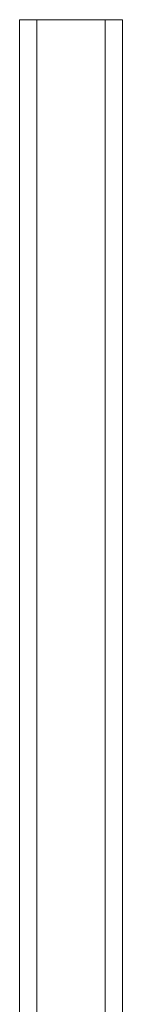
# Model space of a CAD drawing. Header units: millimetres. Extents: x 21 to 1445, y 16 to 3591.
# Tile 7 of 8: x 559 to 619, y 2954 to 3528. Entities that reach past the tile are written whole.
import ezdxf

# ---------------------------------------------------------------- set-up
doc = ezdxf.new("R2010")
doc.units = ezdxf.units.MM

msp = doc.modelspace()

# ---------------------------------------------------------------- linework, layer by layer
at = {"color": 7, "linetype": 'Continuous', "lineweight": 15}
for p, q in [((558.75, 2559.96), (558.75, 3527.95)), ((568.75, 3527.95), (558.75, 3527.95)), ((608.75, 3527.95), (568.75, 3527.95)), ((568.75, 2559.96), (568.75, 3527.95)), ((618.75, 3527.95), (608.75, 3527.95)), ((608.75, 2571.96), (608.75, 3527.95)), ((618.75, 2571.96), (618.75, 3527.95))]:
    msp.add_line(p, q, dxfattribs=at)

doc.saveas('drawing.dxf')
